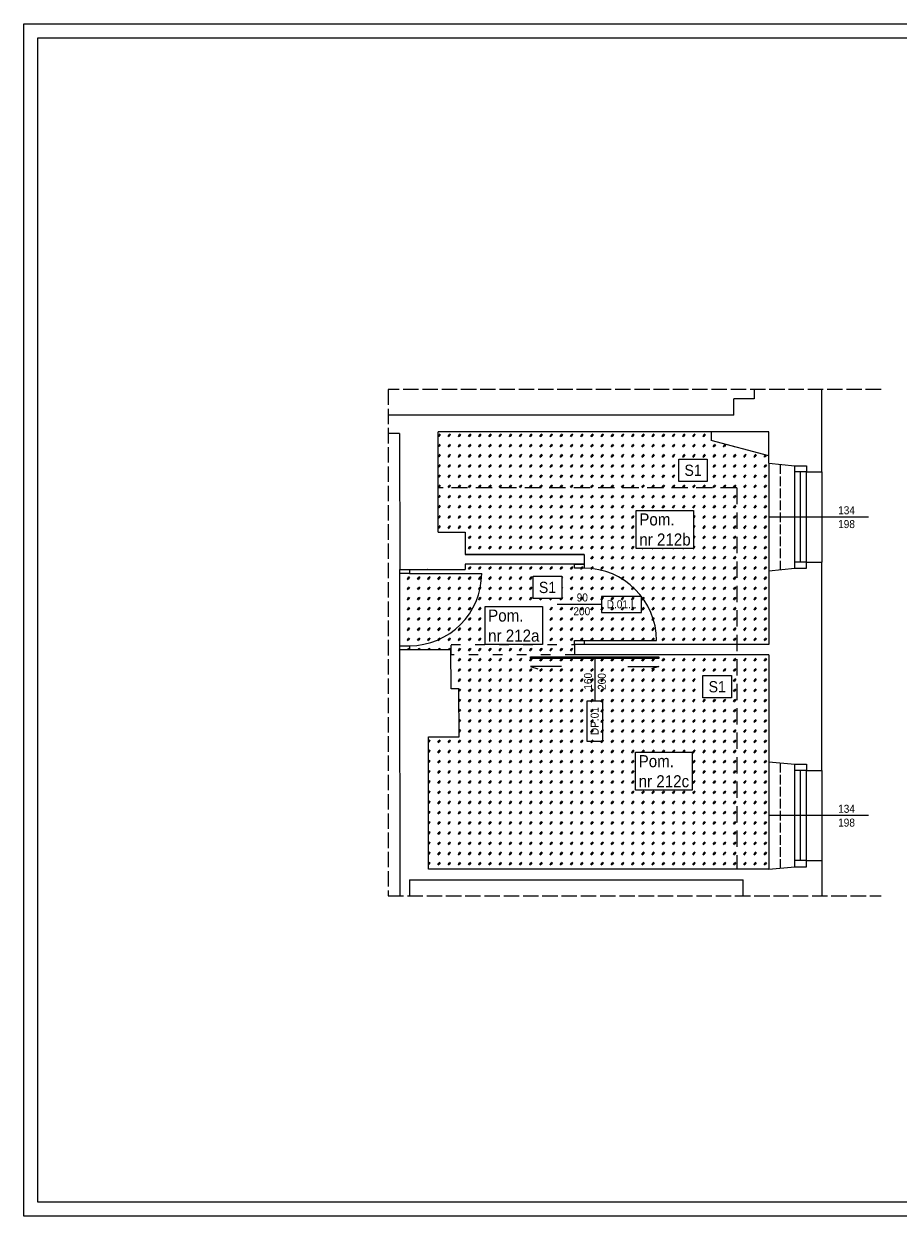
# Model space of a CAD drawing. Header units: centimetres. Extents: x 695802 to 711011, y 25963 to 44188.
# Tile 156 of 157: x 704053 to 705142, y 37777 to 39262. Entities that reach past the tile are written whole.
import ezdxf

# ---------------------------------------------------------------- set-up
doc = ezdxf.new("R2010")
doc.units = ezdxf.units.CM
for name, pattern in [('ACAD_ISO02W100', [15, 12, -3]), ('ACAD_ISO03W100', [30, 12, -18]), ('DASHED', [19.05, 12.7, -6.35])]:
    doc.linetypes.add(name, pattern=pattern)
doc.layers.add('Obrys powierzchni', color=50, linetype='Continuous', lineweight=9, plot=False)
for name, color, linetype, lineweight in [('Przekroje', 253, 'Continuous', 20), ('Przekrojowa', 253, 'Continuous', 25), ('S3_drzwi_istniejące', 7, 'Continuous', 0), ('S3_okna', 70, 'Continuous', 9), ('S3_sufit_kanały wentylacyjne', 252, 'DASHED', 0), ('Widokowa', 140, 'Continuous', 9)]:
    doc.layers.add(name, color=color, linetype=linetype, lineweight=lineweight)
for name, color, linetype, lineweight, true_color in [('S3_drzwi_nowe', 7, 'Continuous', 9, 0x00f900), ('S3_opis pomieszczeń', 7, 'Continuous', 0, 0xb5b5b5), ('S3_sufit S1', 7, 'Continuous', 5, 0x7f7f7f), ('S3_wumurowania', 7, 'Continuous', 18, 0x10f400)]:
    doc.layers.add(name, color=color, linetype=linetype, lineweight=lineweight, true_color=true_color)
doc.styles.add('ARIELCE', font='arial.ttf', dxfattribs={"width": 0.9})

# ---------------------------------------------------------------- blocks, each defined once
blk = doc.blocks.new('zw$7334')
at = {"layer": 'S3_okna', "ltscale": 1.6, "insert": (-30.9, 13.4), "char_height": 10, "width": 42.363, "attachment_point": 3, "rotation": 0.019, "style": 'ARIELCE', "bg_fill": 2}
blk.add_mtext('{\\fArial|b0|i0|c238|p34;134}', dxfattribs=at)
at = {"layer": 'S3_okna', "ltscale": 1.6, "insert": (-30.9, -3.8), "char_height": 10, "width": 42.363, "attachment_point": 3, "rotation": 0.019, "style": 'ARIELCE'}
blk.add_mtext('{\\fArial|b0|i0|c238|p34;198}', dxfattribs=at)
blk = doc.blocks.new('zw$B2BC')
at = {"layer": 'Przekroje', "ltscale": 1.6}
for points in [[(0, 0), (32.2, -3.1), (47, -3.1), (47, -10.9), (66, -10.9)], [(0, -134), (32.2, -130.9), (47, -130.9), (47, -123.1), (66, -123.1)]]:
    blk.add_lwpolyline(points, dxfattribs=at)
at = {"layer": 'S3_okna'}
for p, q in [((0, 0), (0, -134)), ((32.2, -130.9), (32.2, -3.1)), ((47, -10.9), (32.2, -10.9)), ((39.6, -123.1), (39.6, -10.9)), ((47, -123.1), (47, -10.9)), ((66, -10.9), (66, -123.1)), ((47, -123.1), (32.2, -123.1))]:
    blk.add_line(p, q, dxfattribs=at)
at = {"layer": 'S3_okna', "ltscale": 1.6}
blk.add_line((124, -67), (0, -67), dxfattribs=at)
at = {"layer": 'S3_okna'}
for points in [[(0, 0), (32.2, -3.1), (47, -3.1), (47, -10.9), (66, -10.9)], [(0, -134), (32.2, -130.9), (47, -130.9), (47, -123.1), (66, -123.1)]]:
    blk.add_lwpolyline(points, dxfattribs=at)

msp = doc.modelspace()

# ---------------------------------------------------------------- hatches: boundary and pattern name
at = {"layer": 'S3_sufit S1', "ltscale": 1.6}
h = msp.add_hatch(dxfattribs=at)
h.set_pattern_fill('GLASS', color=256, scale=0.5)
h.set_pattern_definition([(236.3099, (709028.4923, 38218.199), (-12.700017, -25.3999944), [4.57905, -41.21145]), (236.3099, (709028.7463, 38217.437), (-12.700017, -25.3999944), [2.74743, -43.04307]), (236.3099, (709027.2223, 38217.437), (-12.700017, -25.3999944), [2.74743, -43.04307])])
h.paths.add_polyline_path([(704520.9, 38482.8), (704584.7, 38482.8), (704584.7, 38434.3), (704594.7, 38434.3), (704594.7, 38374.3), (704556.5, 38374.3), (704556.6, 38209.3), (704980.6, 38209.3), (704980.6, 38476.3), (704738.7, 38476.3), (704738.6, 38489.3), (704980.6, 38489.3), (704980.6, 38724.1), (704908.6, 38743.3), (704908.6, 38754.4), (704568.6, 38754.3), (704568.7, 38754.3), (704568.7, 38629.3), (704602.2, 38629.3), (704602.2, 38601.3), (704750.6, 38601.3), (704750.6, 38589.3), (704602.2, 38589.3), (704602.2, 38582.8), (704520.9, 38582.8)])

# ---------------------------------------------------------------- linework, layer by layer
at = {"layer": 'Obrys powierzchni', "ltscale": 1.6}
for points in [[(704052.6, 39262.3), (706152.6, 39262.3), (706152.6, 37777.3), (704052.6, 37777.3)], [(704070.1, 39244.8), (706135.1, 39244.8), (706135.1, 37794.8), (704070.1, 37794.8)]]:
    msp.add_lwpolyline(points, close=True, dxfattribs=at)
at = {"layer": 'Przekrojowa', "ltscale": 1.6}
for p, q in [((704962.2, 38807), (704962.2, 38795.4)), ((705046.6, 38704.2), (705046.6, 38807)), ((704936.8, 38775), (704936.8, 38795.4)), ((704962.2, 38795.4), (704936.8, 38795.4)), ((704520.7, 38775), (704506.4, 38775)), ((704641.4, 38775), (704520.7, 38775)), ((704936.8, 38775), (704641.4, 38775)), ((704520.7, 38752.1), (704506.4, 38752.1)), ((704520.7, 38752.1), (704520.9, 38582.8)), ((704980.6, 38754.3), (704568.6, 38754.3)), ((704908.6, 38754.3), (704908.6, 38743.3)), ((704980.6, 38724.1), (704980.6, 38754.3)), ((704980.6, 38724.1), (704908.6, 38743.3)), ((704980.6, 38715.1), (704980.6, 38724.1)), ((704568.7, 38629.3), (704602.2, 38629.3)), ((704602.2, 38629.3), (704602.2, 38601.3)), ((704750.6, 38601.3), (704602.2, 38601.3)), ((704750.6, 38601.3), (704750.6, 38589.3)), ((704520.9, 38582.8), (704602.2, 38582.8)), ((704602.2, 38589.3), (704602.2, 38582.8)), ((704750.6, 38589.3), (704602.2, 38589.3)), ((704738.6, 38587.9), (704738.6, 38587.9)), ((704980.6, 38581.1), (704980.6, 38489.3)), ((705046.6, 38332.6), (705046.6, 38592)), ((704520.7, 38482.8), (704520.9, 38176.4)), ((704584.6, 38482.8), (704520.9, 38482.8)), ((704584.7, 38434.3), (704584.6, 38482.8)), ((704980.6, 38489.3), (704738.6, 38489.3)), ((704738.6, 38489.3), (704738.6, 38476.3)), ((704980.6, 38476.3), (704738.6, 38476.3)), ((704980.6, 38476.3), (704980.6, 38343.3)), ((704594.6, 38434.3), (704584.7, 38434.3)), ((704594.7, 38374.3), (704594.6, 38434.3)), ((704556.6, 38209.3), (704556.5, 38374.3)), ((704556.5, 38374.3), (704594.7, 38374.3)), ((704520.9, 38362.3), (704520.9, 38362.3)), ((704980.6, 38209.3), (704556.6, 38209.3)), ((705046.6, 38220.2), (705046.6, 38176.4)), ((704532.9, 38196.1), (704551.8, 38196.1)), ((704532.9, 38196.1), (704532.9, 38176.4)), ((704551.8, 38196.1), (704948.4, 38196.1)), ((704948.4, 38176.4), (704948.4, 38196.1))]:
    msp.add_line(p, q, dxfattribs=at)
msp.add_lwpolyline([(704602.2, 38601.3), (704750.6, 38601.3), (704750.6, 38589.3), (704602.2, 38589.3)], dxfattribs=at)
at = {"layer": 'S3_drzwi_istniejące', "ltscale": 1.6}
for p in [(704520.8, 38581.3), (704520.8, 38486.1)]:
    msp.add_line(p, (704520.8, 38581.3), dxfattribs=at)
at = {"layer": 'S3_drzwi_istniejące'}
msp.add_line((704532.9, 38577.8), (704622.9, 38577.8), dxfattribs=at)
for points in [[(704520.9, 38577.8), (704520.9, 38582.8), (704532.9, 38582.8), (704532.9, 38577.8)], [(704520.9, 38482.8), (704520.9, 38487.8), (704532.9, 38487.8), (704532.9, 38482.8)]]:
    msp.add_lwpolyline(points, close=True, dxfattribs=at)
msp.add_arc((704532.9, 38577.8), 90, 270, 360, dxfattribs=at)
at = {"layer": 'S3_drzwi_nowe'}
for p, q in [((704772.1, 38539.3), (704717.1, 38539.3)), ((704750.6, 38494.3), (704840.6, 38494.3)), ((704763.7, 38473.9), (704763.7, 38418.9)), ((704805.1, 38462), (704843.7, 38462)), ((704843.7, 38462), (704834.5, 38458.9))]:
    msp.add_line(p, q, dxfattribs=at)
for points in [[(704738.6, 38584.3), (704738.6, 38589.3), (704750.6, 38589.3), (704750.6, 38584.3)], [(704772.1, 38529.3), (704822.1, 38529.3), (704822.1, 38549.3), (704772.1, 38549.3)], [(704738.6, 38489.3), (704738.6, 38494.3), (704750.6, 38494.3), (704750.6, 38489.3)], [(704773.7, 38368.9), (704773.7, 38418.9), (704753.7, 38418.9), (704753.7, 38368.9)]]:
    msp.add_lwpolyline(points, close=True, dxfattribs=at)
at = {"layer": 'S3_okna', "linetype": 'ACAD_ISO02W100'}
for p, q in [((704994.6, 38713.7), (704994.6, 38582.5)), ((704994.6, 38342), (704994.6, 38210.7))]:
    msp.add_line(p, q, dxfattribs=at)
at = {"layer": 'S3_sufit S1', "ltscale": 1.6}
msp.add_line((704568.7, 38629.3), (704568.7, 38754.3), dxfattribs=at)
at = {"layer": 'S3_sufit_kanały wentylacyjne', "ltscale": 1.6}
for q in [(704568.7, 38684.3), (704940.7, 38209.3)]:
    msp.add_line((704940.7, 38684.3), q, dxfattribs=at)

# ---------------------------------------------------------------- texts
at = {"layer": 'S3_drzwi_nowe', "char_height": 10, "style": 'ARIELCE'}
for s, insert, width, attachment_point, rotation in [('{\\fArial|b0|i0|c238|p34;90}', (704755.2, 38552.9), 18.526, 3, 359.9753), ('{\\fArial|b0|i0|c238|p34;200}', (704758.1, 38535.7), 19.356, 3, 359.9753), ('{\\fArial|b0|i0|c238|p34;D.01.L}', (704797.1, 38539.3), 49.992, 5, 359.9762), ('{\\fArial|b0|i0|c238|p34;160}', (704750.3, 38454), 18.526, 3, 89.9762), ('{\\fArial|b0|i0|c238|p34;200}', (704767.5, 38453.7), 19.356, 3, 89.9762), ('{\\fArial|b0|i0|c238|p34;DP.01}', (704763.7, 38393.9), 49.992, 5, 89.9762)]:
    msp.add_mtext(s, dxfattribs=dict(at, insert=insert, width=width, attachment_point=attachment_point, rotation=rotation))

# ---------------------------------------------------------------- next in the draw order: block references
at = {"layer": 'S3_okna', "rotation": 1.443432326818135e-05}
for p in [(705118.7, 38648.1), (705118.7, 38276.3)]:
    msp.add_blockref('zw$7334', p, dxfattribs=at)

# ---------------------------------------------------------------- next in the draw order: block references
at = {"layer": 'S3_okna'}
for name, p, rotation in [('zw$B2BC', (704980.6, 38715.1), 359.9999999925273), ('zw$7334', (705118.7, 38276.3), 1.443432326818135e-05)]:
    msp.add_blockref(name, p, dxfattribs=dict(at, rotation=rotation))

# ---------------------------------------------------------------- next in the draw order: linework, layer by layer
at = {"layer": 'Widokowa', "linetype": 'ACAD_ISO02W100', "ltscale": 1.6}
msp.add_lwpolyline([(705120.3, 38807), (704506.4, 38807), (704506.4, 38176.4), (705120.6, 38176.4)], dxfattribs=at)

# ---------------------------------------------------------------- next in the draw order: block references
at = {"layer": 'S3_okna', "rotation": 359.9999999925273}
msp.add_blockref('zw$B2BC', (704980.6, 38343.3), dxfattribs=at)

# ---------------------------------------------------------------- next in the draw order: texts
at = {"layer": 'S3_opis pomieszczeń', "char_height": 7.5, "attachment_point": 1, "style": 'ARIELCE', "bg_fill": 18}
for s, insert in [('{\\fArial|b0|i0|c238|p34;\\H2x;Pom.\\Pnr 212b}', (704819.2, 38652.6)), ('{\\fArial|b0|i0|c238|p34;\\H2x;Pom.\\Pnr 212a}', (704630.9, 38532.9)), ('{\\fArial|b0|i0|c238|p34;\\H2x;Pom.\\Pnr 212c}', (704818.4, 38351.5))]:
    msp.add_mtext(s, dxfattribs=dict(at, insert=insert))
at = {"layer": 'S3_sufit S1', "ltscale": 1.6, "char_height": 14, "width": 1.231015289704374e-11, "attachment_point": 1, "rotation": 0.019, "style": 'ARIELCE', "bg_fill": 18}
for insert in [(704875.4, 38713.3), (704694.1, 38567.4), (704905.5, 38443.7)]:
    msp.add_mtext('\\pxqc;{\\fArial|b0|i0|c238|p34;S1}', dxfattribs=dict(at, insert=insert))

# ---------------------------------------------------------------- next in the draw order: linework, layer by layer
at = {"layer": 'S3_drzwi_nowe'}
for p, q in [((704722.4, 38462), (704683.8, 38462)), ((704683.8, 38462), (704692.9, 38458.9))]:
    msp.add_line(p, q, dxfattribs=at)
msp.add_lwpolyline([(704683.8, 38473.9), (704843.7, 38473.9), (704843.7, 38471.9), (704683.8, 38471.9)], close=True, dxfattribs=at)
msp.add_arc((704750.6, 38494.3), 90, 0, 90, dxfattribs=at)
at = {"layer": 'S3_wumurowania', "linetype": 'ACAD_ISO03W100'}
msp.add_lwpolyline([(704738.7, 38489.3), (704738.7, 38476.3), (704584.7, 38476.3), (704584.7, 38489.3)], close=True, dxfattribs=at)

doc.saveas('drawing.dxf')
